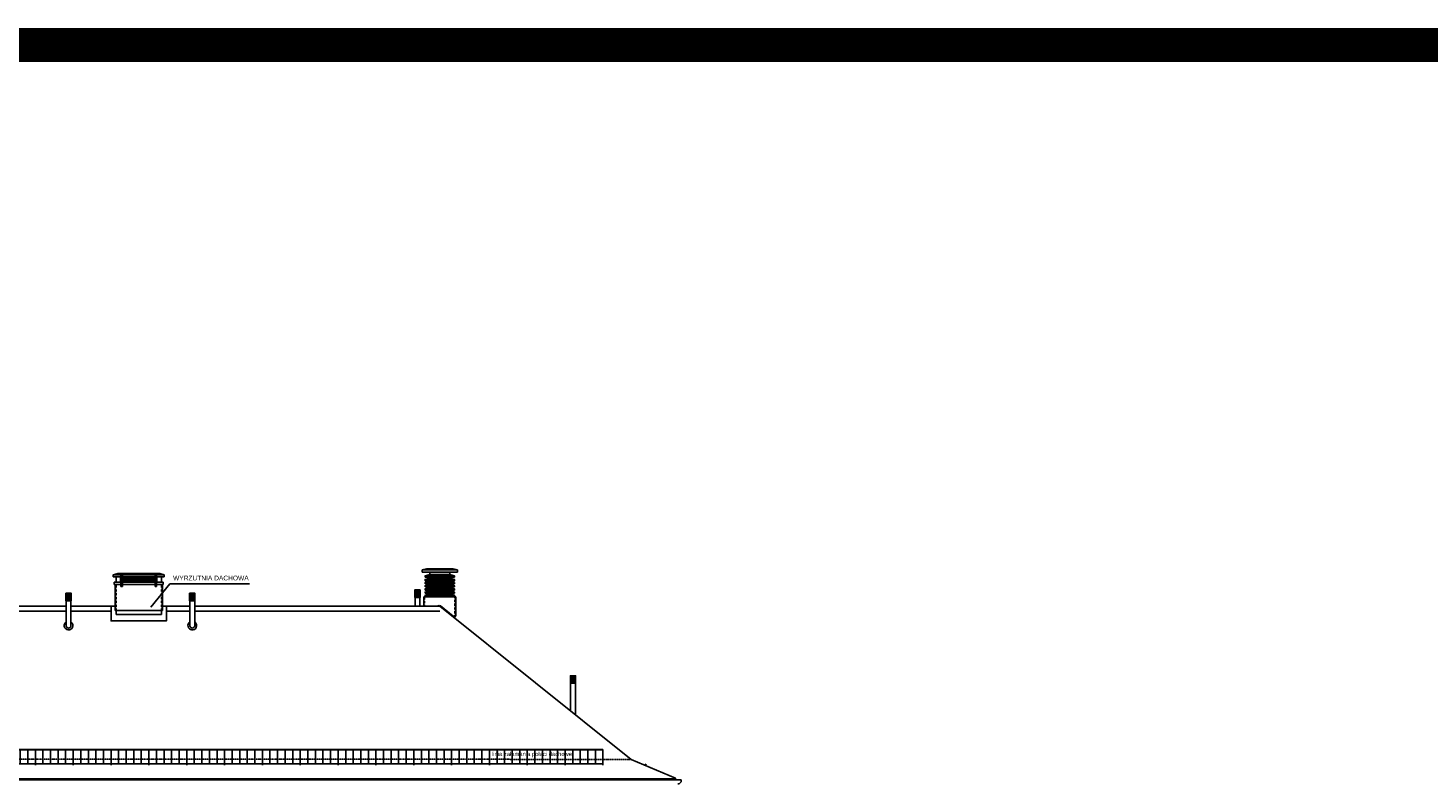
# Model space of a CAD drawing. Header units: inches. Extents: x -281236 to -70395, y 38777 to 102341.
# Tile 239 of 244: x -83184 to -79485, y 48724 to 50721. Entities that reach past the tile are written whole.
import ezdxf

# ---------------------------------------------------------------- set-up
doc = ezdxf.new("R2010")
doc.units = ezdxf.units.IN
doc.header["$MEASUREMENT"] = 0
doc.linetypes.add('DASHED', pattern=[0.75, 0.5, -0.25])
doc.linetypes.add('HIDDEN', pattern=[0.375, 0.25, -0.125])
doc.layers.get('0').update_dxf_attribs({"color": 101})
for name, color, linetype in [('Fas--widok-glowna', 7, 'Continuous'), ('Fas-okno-widok', 8, 'Continuous'), ('Ins-kan', 54, 'Continuous'), ('L_CIENKA', 8, 'Continuous'), ('Opis-spadki', 61, 'Continuous'), ('PRZERYWANA', 8, 'HIDDEN'), ('Sc-cegla pelna-hatch', 8, 'Continuous'), ('Sch-opis', 51, 'Continuous')]:
    doc.layers.add(name, color=color, linetype=linetype)
doc.styles.add('TYTUL2', font='ARIAL.TTF')

# ---------------------------------------------------------------- blocks, each defined once
blk = doc.blocks.new('płotekśśśś')
at = {"layer": 'L_CIENKA'}
for p, q in [((0, 0), (200, 0)), ((0, 0), (0, -41.1)), ((200, 0), (200, -41.1)), ((0, -0.8), (200, -0.8)), ((0, -20.8), (0, -22.6)), ((20, -0.8), (20, -37.6)), ((40, -0.8), (40, -37.6)), ((60, -0.8), (60, -37.6)), ((80, -0.8), (80, -37.6)), ((100, -0.8), (100, -41.1)), ((120, -0.8), (120, -37.6)), ((140, -0.8), (140, -37.6)), ((160, -0.8), (160, -37.6)), ((180, -0.8), (180, -37.6)), ((0, -37.6), (200, -37.6))]:
    blk.add_line(p, q, dxfattribs=at)

msp = doc.modelspace()

# ---------------------------------------------------------------- hatches: boundary and pattern name
at = {"layer": 'Fas-okno-widok'}
h = msp.add_hatch(dxfattribs=at)
h.set_pattern_fill('ANSI32', color=256, scale=0.2, angle=45, style=0)
h.set_pattern_definition([(90, (297571.3265, 102357.4265), (-1.905, 3e-16), []), (90, (297571.9615, 102358.0615), (-1.905, 3e-16), [])])
h.paths.add_polyline_path([(-83070.28, 49228.31), (-83084.28, 49228.31), (-83084.28, 49208.31), (-83070.28, 49208.31)])
h = msp.add_hatch(dxfattribs=at)
h.set_pattern_fill('ANSI32', color=256, scale=0.2, angle=45, style=0)
h.set_pattern_definition([(90, (297898.3265, 102357.4265), (-1.905, 3e-16), []), (90, (297898.9615, 102358.0615), (-1.905, 3e-16), [])])
h.paths.add_polyline_path([(-82743.28, 49228.31), (-82757.28, 49228.31), (-82757.28, 49208.31), (-82743.28, 49208.31)])
h = msp.add_hatch(dxfattribs=at)
h.set_pattern_fill('ANSI32', color=256, scale=0.2, angle=45, style=0)
h.set_pattern_definition([(90, (-462803.7816, 102366.2265), (1.905, 3e-16), []), (90, (-462804.4166, 102366.8615), (1.905, 3e-16), [])])
h.paths.add_polyline_path([(-82162.18, 49237.11), (-82148.18, 49237.11), (-82148.18, 49217.11), (-82162.18, 49217.11)])
h = msp.add_hatch(dxfattribs=at)
h.set_pattern_fill('ANSI32', color=256, scale=0.2, angle=45, style=0)
h.set_pattern_definition([(90, (-462392.8243, 102139.6607), (1.905, 3e-16), []), (90, (-462393.4593, 102140.2957), (1.905, 3e-16), [])])
h.paths.add_polyline_path([(-81751.22, 49010.54), (-81737.22, 49010.54), (-81737.22, 48990.54), (-81751.22, 48990.54)])
at = {"layer": 'L_CIENKA'}
h = msp.add_hatch(dxfattribs=at)
h.set_pattern_fill('ANSI37', color=256, scale=20, angle=-90, style=0)
h.set_pattern_definition([(225, (-185094.352, -16501.8506), (-1.767766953, 1.767766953), []), (135, (-185094.352, -16501.8506), (1.767766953, 1.767766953), [])])
h.paths.add_polyline_path([(-82934.78, 49270.26), (-82891.78, 49270.26), (-82848.78, 49270.26), (-82848.78, 49258.26), (-82891.78, 49258.26), (-82934.78, 49258.26)])

# ---------------------------------------------------------------- linework, layer by layer
at = {"layer": 'Fas--widok-glowna'}
for p, q in [((-81590.71, 48789.5), (-81473.07, 48739.99)), ((-81473.07, 48739.99), (-81473.07, 48735.48))]:
    msp.add_line(p, q, dxfattribs=at)
for points in [[(-83083.68, 49193.86), (-83569.79, 49193.86)], [(-82954.28, 49193.86), (-83070.79, 49193.86)], [(-82756.68, 49193.86), (-82829.28, 49193.86)], [(-81590.71, 48789.5), (-82096.16, 49193.86), (-82743.79, 49193.86)]]:
    msp.add_lwpolyline(points, dxfattribs=at)
at = {"layer": 'Fas-okno-widok'}
for p, q in [((-82161.18, 49217.11), (-82149.18, 49217.11)), ((-81750.22, 48990.54), (-81738.22, 48990.54))]:
    msp.add_line(p, q, dxfattribs=at)
for points in [[(-83084.28, 49208.31), (-83070.28, 49208.31), (-83070.28, 49228.31), (-83084.28, 49228.31)], [(-82757.28, 49208.31), (-82743.28, 49208.31), (-82743.28, 49228.31), (-82757.28, 49228.31)], [(-82148.18, 49217.11), (-82162.18, 49217.11), (-82162.18, 49237.11), (-82148.18, 49237.11)], [(-81737.22, 48990.54), (-81751.22, 48990.54), (-81751.22, 49010.54), (-81737.22, 49010.54)]]:
    msp.add_lwpolyline(points, close=True, dxfattribs=at)
at = {"layer": 'Ins-kan'}
for points in [[(-81458.06, 48735.48), (-85057.5, 48735.48)], [(-81458.06, 48733.48), (-81458.06, 48735.48)]]:
    msp.add_lwpolyline(points, dxfattribs=at)
msp.add_arc((-81467.06, 48733.48), 9, 270, 0, dxfattribs=at)
at = {"layer": 'L_CIENKA'}
for p, q in [((-82947.28, 49280.26), (-82959.28, 49277.26)), ((-82947.28, 49280.26), (-82836.28, 49280.26)), ((-82836.28, 49280.26), (-82824.28, 49277.26)), ((-82836.28, 49280.26), (-82824.28, 49277.26)), ((-82131.22, 49292.76, 0), (-82143.22, 49289.76, 0)), ((-82143.22, 49283.76, 0), (-82143.22, 49289.76, 0)), ((-82049.22, 49289.76, 0), (-82143.22, 49289.76, 0)), ((-82049.22, 49283.76, 0), (-82143.22, 49283.76, 0)), ((-82061.22, 49292.76, 0), (-82131.22, 49292.76, 0)), ((-82061.22, 49292.76, 0), (-82049.22, 49289.76, 0)), ((-82049.22, 49283.76, 0), (-82049.22, 49289.76, 0)), ((-82959.28, 49271.26), (-82959.28, 49277.26)), ((-82959.28, 49277.26), (-82824.28, 49277.26)), ((-82959.28, 49271.26), (-82824.28, 49271.26)), ((-82956.28, 49257.35), (-82956.28, 49251.35)), ((-82956.28, 49257.35), (-82891.78, 49257.35)), ((-82956.28, 49251.35), (-82891.78, 49251.35)), ((-82954.28, 49183.02), (-82954.28, 49251.35)), ((-82951.78, 49271.26), (-82951.78, 49257.76)), ((-82939.78, 49257.76), (-82939.78, 49271.26)), ((-82939.78, 49257.35), (-82939.78, 49271.26)), ((-82938.78, 49276.26), (-82934.78, 49276.26)), ((-82938.78, 49271.26), (-82938.78, 49276.26)), ((-82938.78, 49257.26), (-82938.78, 49271.26)), ((-82938.78, 49246.26), (-82938.78, 49257.76)), ((-82934.78, 49246.26), (-82938.78, 49246.26)), ((-82934.78, 49271.26), (-82934.78, 49276.26)), ((-82934.78, 49257.26), (-82934.78, 49271.26)), ((-82934.78, 49246.26), (-82934.78, 49257.26)), ((-82827.28, 49257.35), (-82891.78, 49257.35)), ((-82827.28, 49251.35), (-82891.78, 49251.35)), ((-82844.78, 49276.26), (-82848.78, 49276.26)), ((-82848.78, 49271.26), (-82848.78, 49276.26)), ((-82848.78, 49257.26), (-82848.78, 49271.26)), ((-82848.78, 49246.26), (-82848.78, 49257.26)), ((-82848.78, 49246.26), (-82844.78, 49246.26)), ((-82844.78, 49271.26), (-82844.78, 49276.26)), ((-82844.78, 49257.26), (-82844.78, 49271.26)), ((-82844.78, 49246.26), (-82844.78, 49257.76)), ((-82843.78, 49257.76), (-82843.78, 49271.26)), ((-82843.78, 49257.35), (-82843.78, 49271.26)), ((-82831.78, 49271.26), (-82831.78, 49257.76)), ((-82829.28, 49183.02), (-82829.28, 49251.35)), ((-82827.28, 49257.35), (-82827.28, 49251.35)), ((-82824.28, 49277.26), (-82824.28, 49271.26)), ((-82824.28, 49271.26), (-82824.28, 49277.26)), ((-83083.68, 49141.92), (-83083.68, 49208.31)), ((-83070.79, 49141.92), (-83070.79, 49208.31)), ((-82756.68, 49141.92), (-82756.68, 49208.31)), ((-82743.79, 49141.92), (-82743.79, 49208.31)), ((-82161.72, 49193.86), (-82161.72, 49217.11)), ((-82148.72, 49217.11), (-82161.72, 49217.11)), ((-82148.72, 49193.86), (-82148.72, 49217.11)), ((-82138.72, 49193.86, 0), (-82138.72, 49218.65, 0)), ((-82122.47, 49219.88, 0), (-82122.47, 49218.65, 0)), ((-82069.97, 49219.88, 0), (-82069.97, 49218.65, 0)), ((-82053.72, 49167.91, 0), (-82053.72, 49218.65, 0)), ((-83083.68, 49180.74), (-83569.79, 49180.74)), ((-82964.92, 49180.74), (-83070.79, 49180.74)), ((-82829.28, 49183.02), (-82954.28, 49183.02)), ((-82951.78, 49183.02), (-82951.78, 49172.13)), ((-82951.78, 49172.13), (-82951.78, 49183.02)), ((-82951.78, 49172.13), (-82831.78, 49172.13)), ((-82831.78, 49183.02), (-82831.78, 49172.13)), ((-82831.78, 49172.13), (-82831.78, 49183.02)), ((-82756.68, 49180.74), (-82818.63, 49180.74)), ((-82096.16, 49180.74), (-82743.79, 49180.74)), ((-82102.55, 49193.86, 0), (-82101.59, 49194.63, 0)), ((-82060.55, 49167.91, 0), (-82094.11, 49194.75, 0)), ((-82828.42, 49155.21), (-82919.28, 49155.21)), ((-82060.55, 49167.91, 0), (-82053.72, 49167.91, 0)), ((-82056.22, 49167.91, 0), (-82056.22, 49161.91, 0)), ((-81750.76, 48917.54), (-81750.76, 48990.54)), ((-81737.76, 48990.54), (-81750.76, 48990.54)), ((-81737.76, 48907.14), (-81737.76, 48990.54)), ((-81552.1, 48777.59), (-81553.65, 48773.9)), ((-81551.17, 48777.2), (-81552.73, 48773.52)), ((-81473.07, 48737.78), (-85042.49, 48737.78))]:
    msp.add_line(p, q, dxfattribs=at)
at = {"layer": 'L_CIENKA', "extrusion": (-1.95579e-08, -1.9141e-10, 1)}
for p, q in [((-82135.07, 49273.9, 0), (-82096.22, 49273.9, 0)), ((-82135.07, 49270.73, 0), (-82096.22, 49270.73, 0)), ((-82135.07, 49264.6, 0), (-82096.22, 49264.6, 0)), ((-82135.07, 49261.44, 0), (-82096.22, 49261.44, 0)), ((-82135.07, 49256.29, 0), (-82096.22, 49256.29, 0)), ((-82135.07, 49253.13, 0), (-82096.22, 49253.13, 0)), ((-82135.07, 49247.98, 0), (-82096.22, 49247.98, 0)), ((-82135.07, 49244.82, 0), (-82096.22, 49244.82, 0)), ((-82122.47, 49277.81, 0), (-82096.22, 49277.81, 0)), ((-82122.47, 49268.52, 0), (-82096.22, 49268.52, 0)), ((-82122.47, 49260.2, 0), (-82096.22, 49260.2, 0)), ((-82122.47, 49251.89, 0), (-82096.22, 49251.89, 0)), ((-82122.47, 49243.58, 0), (-82096.22, 49243.58, 0)), ((-82135.07, 49239.67, 0), (-82096.22, 49239.67, 0)), ((-82135.07, 49236.51, 0), (-82096.22, 49236.51, 0)), ((-82135.07, 49231.36, 0), (-82096.22, 49231.36, 0)), ((-82135.07, 49228.2, 0), (-82096.22, 49228.2, 0)), ((-82135.07, 49223.05, 0), (-82096.22, 49223.05, 0)), ((-82135.07, 49219.88, 0), (-82096.22, 49219.88, 0)), ((-82122.47, 49235.27, 0), (-82096.22, 49235.27, 0)), ((-82122.47, 49226.96, 0), (-82096.22, 49226.96, 0))]:
    msp.add_line(p, q, dxfattribs=at)
at = {"layer": 'L_CIENKA', "extrusion": (1.95579e-08, -1.9141e-10, 1)}
for p, q in [((-82069.97, 49277.81, 0), (-82096.22, 49277.81, 0)), ((-82057.37, 49273.9, 0), (-82096.22, 49273.9, 0)), ((-82057.37, 49270.73, 0), (-82096.22, 49270.73, 0)), ((-82069.97, 49268.52, 0), (-82096.22, 49268.52, 0)), ((-82057.37, 49264.6, 0), (-82096.22, 49264.6, 0)), ((-82057.37, 49261.44, 0), (-82096.22, 49261.44, 0)), ((-82069.97, 49260.2, 0), (-82096.22, 49260.2, 0)), ((-82057.37, 49256.29, 0), (-82096.22, 49256.29, 0)), ((-82057.37, 49253.13, 0), (-82096.22, 49253.13, 0)), ((-82069.97, 49251.89, 0), (-82096.22, 49251.89, 0)), ((-82057.37, 49247.98, 0), (-82096.22, 49247.98, 0)), ((-82057.37, 49244.82, 0), (-82096.22, 49244.82, 0)), ((-82069.97, 49243.58, 0), (-82096.22, 49243.58, 0)), ((-82053.72, 49218.65, 0), (-82138.72, 49218.65, 0)), ((-82057.37, 49239.67, 0), (-82096.22, 49239.67, 0)), ((-82057.37, 49236.51, 0), (-82096.22, 49236.51, 0)), ((-82069.97, 49235.27, 0), (-82096.22, 49235.27, 0)), ((-82057.37, 49231.36, 0), (-82096.22, 49231.36, 0)), ((-82057.37, 49228.2, 0), (-82096.22, 49228.2, 0)), ((-82069.97, 49226.96, 0), (-82096.22, 49226.96, 0)), ((-82057.37, 49223.05, 0), (-82096.22, 49223.05, 0)), ((-82057.37, 49219.88, 0), (-82096.22, 49219.88, 0))]:
    msp.add_line(p, q, dxfattribs=at)
at = {"layer": 'L_CIENKA', "linetype": 'DASHED'}
msp.add_line((-84924.84, 48790.5), (-81590.71, 48789.5), dxfattribs=at)
at = {"layer": 'L_CIENKA', "elevation": 0}
for points in [[(-82122.47, 49283.76), (-82122.47, 49277.81), (-82135.07, 49273.9), (-82135.07, 49270.73)], [(-82065.22, 49283.76), (-82127.22, 49283.76)], [(-82069.97, 49283.76), (-82069.97, 49277.81), (-82057.37, 49273.9), (-82057.37, 49270.73)], [(-82122.47, 49270.73), (-82122.47, 49268.52), (-82135.07, 49264.6), (-82135.07, 49261.44)], [(-82122.47, 49261.44), (-82122.47, 49260.2), (-82135.07, 49256.29), (-82135.07, 49253.13)], [(-82122.47, 49253.13), (-82122.47, 49251.89), (-82135.07, 49247.98), (-82135.07, 49244.82)], [(-82122.47, 49244.82), (-82122.47, 49243.58), (-82135.07, 49239.67), (-82135.07, 49236.51)], [(-82069.97, 49270.73), (-82069.97, 49268.52), (-82057.37, 49264.6), (-82057.37, 49261.44)], [(-82069.97, 49261.44), (-82069.97, 49260.2), (-82057.37, 49256.29), (-82057.37, 49253.13)], [(-82069.97, 49253.13), (-82069.97, 49251.89), (-82057.37, 49247.98), (-82057.37, 49244.82)], [(-82069.97, 49244.82), (-82069.97, 49243.58), (-82057.37, 49239.67), (-82057.37, 49236.51)], [(-82122.47, 49236.51), (-82122.47, 49235.27), (-82135.07, 49231.36), (-82135.07, 49228.2)], [(-82122.47, 49228.2), (-82122.47, 49226.96), (-82135.07, 49223.05), (-82135.07, 49219.88)], [(-82069.97, 49236.51), (-82069.97, 49235.27), (-82057.37, 49231.36), (-82057.37, 49228.2)], [(-82069.97, 49228.2), (-82069.97, 49226.96), (-82057.37, 49223.05), (-82057.37, 49219.88)]]:
    msp.add_lwpolyline(points, dxfattribs=at)
at = {"layer": 'L_CIENKA'}
for points in [[(-82891.78, 49270.26), (-82936.78, 49270.26), (-82936.78, 49258.26), (-82891.78, 49258.26)], [(-82891.78, 49270.26), (-82846.78, 49270.26), (-82846.78, 49258.26), (-82891.78, 49258.26)], [(-82964.92, 49193.86), (-82964.92, 49155.21), (-82906.27, 49155.21)], [(-82818.63, 49193.86), (-82818.63, 49155.21), (-82877.28, 49155.21)]]:
    msp.add_lwpolyline(points, dxfattribs=at)
for centre, radius, start, end in [((-82097.72, 49187.06, 0), 8.5, 64.81826, 117.07935), ((-83077.23, 49142.83), 11.51, 124.05461, 332.72026), ((-83077.23, 49142.83), 6.51, 188.04864, 351.95136), ((-83077.23, 49142.83), 11.51, 332.72026, 55.94539), ((-82750.23, 49142.83), 11.51, 124.05461, 332.72026), ((-82750.23, 49142.83), 6.51, 188.04864, 351.95136), ((-82750.23, 49142.83), 11.51, 332.72026, 55.94539)]:
    msp.add_arc(centre, radius, start, end, dxfattribs=at)
at = {"layer": 'PRZERYWANA', "ltscale": 0.5}
for p, q in [((-82951.78, 49251.35), (-82951.78, 49183.02)), ((-82831.78, 49251.35), (-82831.78, 49183.02)), ((-82136.22, 49193.86, 0), (-82136.22, 49218.65, 0)), ((-82056.22, 49167.91, 0), (-82056.22, 49218.65, 0))]:
    msp.add_line(p, q, dxfattribs=at)
at = {"layer": 'Sc-cegla pelna-hatch', "color": 3, "const_width": 90}
msp.add_lwpolyline([(-109488.02, 50676.26), (-70440.14, 50676.26), (-70440.14, 46382.84), (-109488.02, 46382.84)], close=True, dxfattribs=at)
at = {"layer": 'Sch-opis'}
for p, q in [((-82859.61, 49191.82), (-82809.8, 49252.99)), ((-82809.8, 49252.99), (-82599.18, 49252.99))]:
    msp.add_line(p, q, dxfattribs=at)

# ---------------------------------------------------------------- block references
for p in [(-83264.94, 48815.65), (-83064.94, 48815.65), (-82864.94, 48815.65), (-82664.94, 48815.65), (-82464.94, 48815.65), (-82264.94, 48815.65), (-82064.94, 48815.65), (-81864.94, 48815.65)]:
    msp.add_blockref('płotekśśśś', p)

# ---------------------------------------------------------------- texts
at = {"layer": 'Opis-spadki', "style": 'TYTUL2'}
for s, height, p in [('WYRZUTNIA DACHOWA', 12.5, (-82801.04, 49262.24)), ('linia załamania połaci dachowej', 11, (-81958.56, 48798.25))]:
    msp.add_text(s, height=height, dxfattribs=at).set_placement(p)

doc.saveas('drawing.dxf')
